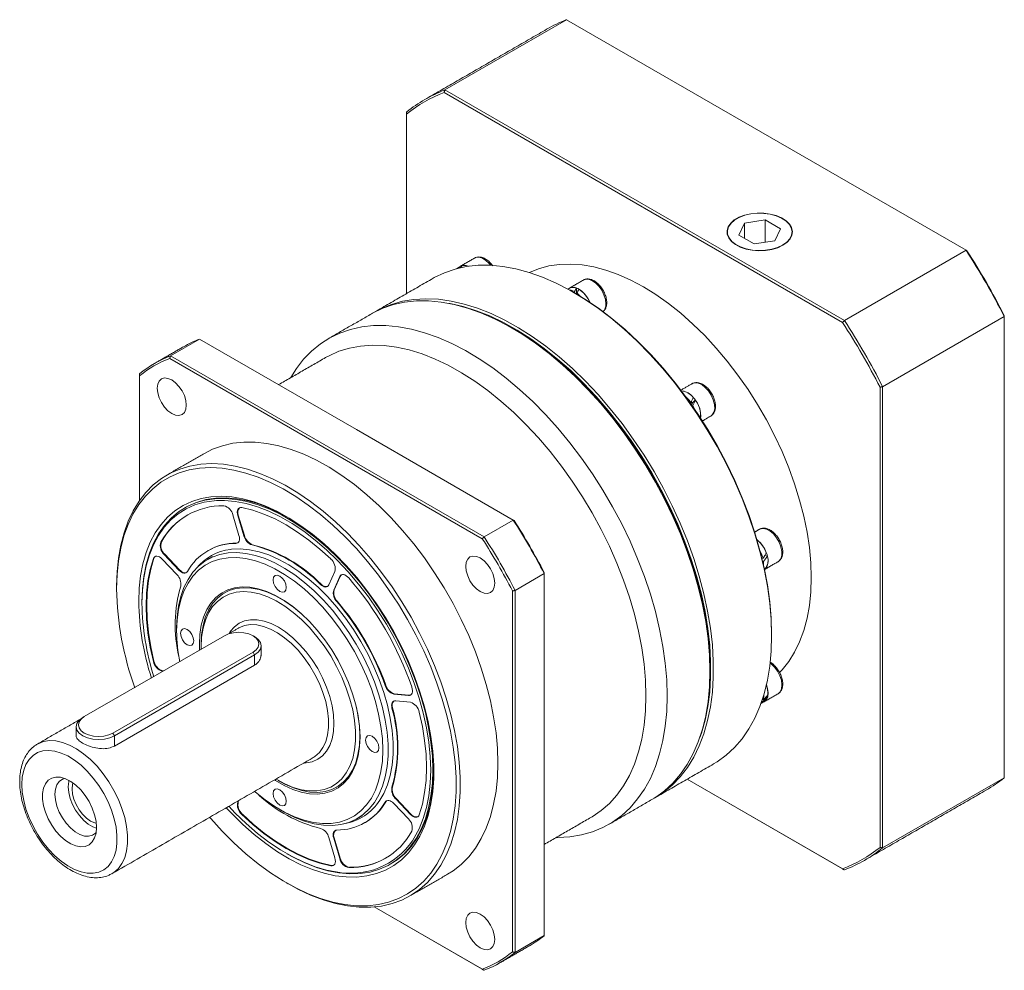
# Model space of a CAD drawing. Header units: millimetres. Extents: x -107 to 1191, y -129 to 788.
# Tile 3 of 6: x 219 to 482, y 76 to 331. Entities that reach past the tile are written whole.
import ezdxf

# ---------------------------------------------------------------- set-up
doc = ezdxf.new("R2010")
doc.units = ezdxf.units.MM
doc.header["$LTSCALE"] = 20
doc.layers.get('0').update_dxf_attribs({"lineweight": 18})

msp = doc.modelspace()

# ---------------------------------------------------------------- linework, layer by layer
at = {"color": 7, "linetype": 'Continuous', "lineweight": 15}
for p, q in [((332.65, 311.74), (365.18, 330.52)), ((472.01, 268.85), (365.18, 330.52)), ((439, 249.53), (332.42, 311.05)), ((332.65, 311.74), (439.48, 250.07)), ((322.42, 305.84), (322.42, 305.28)), ((322.42, 305.28), (322.42, 257.28)), ((418.32, 276.98), (412.74, 276.12)), ((422.4, 274.62), (418.32, 276.98)), ((418.32, 271), (418.32, 276.98)), ((412.74, 276.12), (411.25, 272.9)), ((412.74, 272.04), (412.74, 276.12)), ((420.91, 271.41), (422.4, 274.62)), ((411.25, 272.9), (415.33, 270.54)), ((415.33, 270.54), (420.91, 271.41)), ((472.01, 268.85), (439.48, 250.07)), ((335.76, 263.91), (336.18, 264.09)), ((336.18, 264.09), (336.2, 264.04)), ((336.82, 264.52), (336.9, 264.34)), ((367.8, 258.75), (367.8, 257.41)), ((367.33, 257.79), (367.33, 257.43)), ((367.98, 257.07), (367.9, 257.09)), ((367.98, 257.34), (368.81, 256.55)), ((367.98, 257.34), (367.98, 257.05)), ((449.7, 232.36), (482.23, 251.14)), ((482.23, 251.4), (482.23, 251.14)), ((482.23, 127.77), (482.23, 251.14)), ((267.07, 245.1), (259.29, 240.61)), ((308.99, 220.9), (267.07, 245.1)), ((342.65, 191.67), (259.06, 239.92)), ((259.29, 240.61), (343.14, 192.2)), ((251.01, 235.83), (251.01, 235.27)), ((251.01, 235.27), (251.01, 201.94)), ((449, 109.15), (449, 232.21)), ((449.7, 232.36), (449.7, 109)), ((398.47, 228.12), (398.29, 227.94)), ((398.85, 227.89), (398.54, 228.29)), ((398.97, 227.34), (398.82, 227.19)), ((399.6, 228.78), (398.94, 228.1)), ((398.97, 227.34), (399.48, 226.22)), ((403.76, 224.51), (404.12, 224.79)), ((350.91, 196.69), (308.99, 220.9)), ((277.59, 192.57), (275.97, 198.04)), ((277.41, 198), (277.27, 197.92)), ((277.27, 197.92), (278.9, 192.44)), ((277.41, 198), (279.04, 192.52)), ((343.14, 192.2), (350.91, 196.69)), ((279.04, 192.52), (278.9, 192.44)), ((256.85, 190.85), (256.7, 190.76)), ((276.9, 190.53), (276.76, 190.45)), ((281.22, 190.1), (281.08, 190.02)), ((257.75, 187.53), (257.61, 187.44)), ((257.61, 187.44), (261.54, 183.3)), ((257.75, 187.53), (261.68, 183.38)), ((418.85, 187.07), (418.2, 187.2)), ((254.86, 186.45), (254.72, 186.37)), ((261, 182.1), (257.07, 186.25)), ((417.72, 186.42), (417.43, 186.47)), ((417.87, 185.59), (417.62, 185.64)), ((417.87, 185.59), (417.87, 184.58)), ((261.68, 183.38), (261.54, 183.3)), ((301.6, 179.33), (303.23, 182.93)), ((359.19, 182.35), (351.42, 177.86)), ((359.19, 182.61), (359.19, 182.35)), ((359.19, 133.94), (359.19, 182.35)), ((299.56, 179.51), (299.42, 179.43)), ((304.54, 181.55), (302.91, 177.95)), ((304.68, 181.63), (303.05, 178.03)), ((304.68, 181.63), (304.54, 181.55)), ((244.85, 178.97), (244.85, 178.31)), ((303.05, 178.03), (302.91, 177.95)), ((350.71, 81.19), (350.71, 177.71)), ((351.42, 177.86), (351.42, 81.04)), ((303.88, 174.95), (303.74, 174.87)), ((260.91, 167.82), (260.91, 167)), ((420.01, 166.19), (420.01, 165.78)), ((273.7, 165.74), (236.23, 144.11)), ((267.48, 163.45), (267.48, 162.8)), ((243.86, 139.7), (281.34, 161.33)), ((281.77, 160.6), (244.29, 138.96)), ((267.48, 162.8), (267.49, 162.06)), ((281.77, 160.6), (281.34, 161.33)), ((281.77, 160.6), (281.77, 157.89)), ((283.52, 163.05), (283.52, 160.33)), ((254.86, 158.95), (254.72, 158.87)), ((281.77, 157.89), (244.29, 136.25)), ((257.21, 156.35), (257.07, 156.27)), ((257.07, 156.27), (257.27, 156.25)), ((257.21, 156.35), (257.41, 156.33)), ((403.53, 156.92), (403.53, 156.27)), ((316.85, 152.49), (316.71, 152.41)), ((319.1, 150.23), (318.96, 150.15)), ((318.96, 150.15), (322.89, 149.76)), ((319.1, 150.23), (323.03, 149.84)), ((323.43, 147.94), (319.5, 148.33)), ((323.03, 149.84), (322.89, 149.76)), ((417.46, 148.05), (417.19, 147.73)), ((417.46, 148.05), (417.35, 148.16)), ((417.72, 148.6), (417.55, 148.77)), ((418.85, 149.25), (418.61, 149.48)), ((318.64, 146.47), (318.5, 146.39)), ((236.23, 144.11), (235.8, 143.86)), ((234.05, 141.41), (234.05, 139.08)), ((243.86, 139.7), (244.29, 138.96)), ((244.29, 138.96), (244.29, 136.25)), ((297.42, 133.15), (297.57, 133.24)), ((359.19, 85.53), (359.19, 133.94)), ((397.42, 127.37), (439, 103.37)), ((439.48, 103.09), (397.42, 127.37)), ((482.23, 127.77), (449.7, 109)), ((318.64, 125.29), (318.5, 125.21)), ((277.42, 121.6), (277.27, 121.28)), ((277.41, 121.36), (277.27, 121.28)), ((277.56, 121.69), (277.41, 121.36)), ((316.85, 121.34), (316.71, 121.26)), ((319.64, 122.19), (319.5, 122.11)), ((319.5, 122.11), (323.43, 117.96)), ((319.64, 122.19), (323.57, 118.04)), ((322.89, 116.77), (318.96, 120.91)), ((278.49, 118.03), (278.34, 117.95)), ((323.57, 118.04), (323.43, 117.96)), ((303.23, 106.3), (301.6, 111.77)), ((303.05, 111.73), (302.91, 111.64)), ((302.91, 111.64), (304.54, 106.17)), ((303.05, 111.73), (304.68, 106.25)), ((304.68, 106.25), (304.54, 106.17)), ((302.3, 104.28), (302.16, 104.2)), ((307.1, 103.8), (306.96, 103.72)), ((243.68, 102.13), (243.57, 102.06)), ((313.78, 93.2), (342.65, 76.53)), ((343.14, 76.26), (313.78, 93.2)), ((351.42, 81.04), (359.19, 85.53))]:
    msp.add_line(p, q, dxfattribs=at)
for points in [[(423.01, 270.19), (424.13, 270.98), (424.95, 271.89), (425.44, 272.87), (425.57, 273.89), (425.35, 274.9), (424.77, 275.87), (423.88, 276.75), (422.69, 277.51), (421.26, 278.11), (419.65, 278.54), (417.93, 278.77), (416.16, 278.8), (414.42, 278.62), (412.77, 278.24), (411.29, 277.68), (410.04, 276.95), (409.07, 276.1), (408.41, 275.15), (408.1, 274.15), (408.14, 273.12), (408.54, 272.13), (409.28, 271.2), (410.33, 270.38), (411.64, 269.69), (413.17, 269.17), (414.85, 268.84), (416.6, 268.71), (418.37, 268.79), (420.07, 269.07), (421.64, 269.54), (423.01, 270.19)], [(422.94, 270.23), (424.04, 271.01), (424.85, 271.91), (425.33, 272.88), (425.47, 273.89), (425.25, 274.89), (424.68, 275.85), (423.79, 276.72), (422.62, 277.47), (421.21, 278.06), (419.62, 278.49), (417.92, 278.71), (416.17, 278.74), (414.44, 278.56), (412.82, 278.19), (411.36, 277.63), (410.12, 276.92), (409.16, 276.07), (408.51, 275.14), (408.2, 274.14), (408.25, 273.13), (408.64, 272.15), (409.37, 271.23), (410.41, 270.42), (411.71, 269.74), (413.21, 269.23), (414.87, 268.9), (416.6, 268.77), (418.35, 268.85), (420.03, 269.13), (421.58, 269.59), (422.94, 270.23)], [(344.94, 264.82), (344.44, 265.41), (343.51, 266.23), (342.55, 266.78), (341.62, 266.99), (340.81, 266.87), (340.58, 266.76)], [(420.01, 165.78), (419.88, 170.08), (419.5, 174.5), (418.87, 179.03), (418, 183.64), (416.88, 188.31), (415.52, 193.02), (413.93, 197.75), (412.12, 202.47), (410.09, 207.16), (407.86, 211.8), (405.43, 216.36), (402.82, 220.83), (400.04, 225.19), (397.1, 229.4), (394.02, 233.46), (390.8, 237.35), (387.48, 241.03), (384.06, 244.51), (380.55, 247.76), (376.98, 250.76), (373.36, 253.5), (369.72, 255.97), (366.06, 258.16), (362.4, 260.05), (358.77, 261.64), (355.17, 262.91), (351.63, 263.87), (348.17, 264.51), (344.79, 264.83), (341.52, 264.82), (338.37, 264.48), (335.36, 263.82), (332.5, 262.83), (329.8, 261.53), (329.48, 261.35)], [(337.31, 264.74), (338.16, 264.77), (338.89, 264.56)], [(430.61, 181.29), (430.49, 185.24), (430.11, 189.31), (429.49, 193.48), (428.62, 197.73), (427.51, 202.03), (426.17, 206.36), (424.6, 210.69), (422.81, 215), (420.82, 219.28), (418.63, 223.48), (416.25, 227.59), (413.71, 231.59), (411, 235.45), (408.16, 239.16), (405.19, 242.68), (402.11, 246.01), (398.95, 249.12), (395.7, 252), (392.4, 254.62), (389.07, 256.98), (385.71, 259.06), (382.36, 260.86), (379.02, 262.35), (375.72, 263.53), (372.48, 264.4), (369.31, 264.95), (366.23, 265.17), (363.26, 265.08), (360.42, 264.66), (357.72, 263.91), (355.25, 262.89)], [(375.71, 254.51), (375.57, 255.69), (375.19, 256.93), (374.58, 258.14), (373.8, 259.24), (372.89, 260.14), (371.93, 260.77), (370.99, 261.08), (370.13, 261.07), (369.67, 260.88)], [(371.45, 254.87), (370.87, 256), (370.08, 257.1), (369.18, 257.99), (368.22, 258.62), (367.27, 258.94), (366.42, 258.92), (365.71, 258.57), (365.56, 258.43)], [(365.86, 258.26), (366.37, 258.19), (367.33, 257.79)], [(313.46, 252.1), (315.57, 253.24), (318.35, 254.38), (321.29, 255.21), (324.37, 255.71), (327.58, 255.88), (330.91, 255.73), (334.33, 255.25), (337.84, 254.45), (341.41, 253.33), (345.02, 251.9), (348.67, 250.16), (352.33, 248.12), (355.99, 245.79), (359.62, 243.18), (363.22, 240.31), (366.76, 237.18), (370.22, 233.82), (373.6, 230.24), (376.87, 226.45), (380.02, 222.47), (383.03, 218.33), (385.89, 214.05), (388.59, 209.63), (391.11, 205.11), (393.44, 200.5), (395.57, 195.84), (397.5, 191.13), (399.2, 186.4), (400.67, 181.68), (401.91, 176.99), (402.91, 172.34), (403.66, 167.77), (404.16, 163.29), (404.42, 158.93), (404.42, 154.7), (404.16, 150.63), (403.66, 146.74), (402.91, 143.03), (401.91, 139.54), (400.67, 136.28), (399.2, 133.26), (397.5, 130.5), (395.57, 128.01), (393.44, 125.8), (391.11, 123.89), (388.59, 122.28), (388.45, 122.2)], [(367.33, 257.43), (370.05, 255.78), (373.68, 253.32), (377.27, 250.6), (380.81, 247.62), (384.29, 244.39), (387.7, 240.94), (391, 237.28), (394.19, 233.42), (397.25, 229.39), (400.17, 225.2), (402.93, 220.87), (405.53, 216.43), (407.94, 211.9), (410.16, 207.29), (412.17, 202.63), (413.97, 197.94), (415.55, 193.25), (416.9, 188.57), (418.01, 183.93), (418.88, 179.35), (419.5, 174.85), (419.88, 170.46), (420.01, 166.19)], [(403.53, 156.27), (403.4, 160.57), (403.02, 164.99), (402.4, 169.52), (401.52, 174.13), (400.4, 178.8), (399.04, 183.51), (397.46, 188.24), (395.64, 192.96), (393.62, 197.65), (391.38, 202.28), (388.95, 206.85), (386.34, 211.32), (383.56, 215.68), (380.62, 219.89), (377.54, 223.95), (374.33, 227.84), (371, 231.52), (367.58, 235), (364.08, 238.24), (360.51, 241.25), (356.89, 243.99), (353.24, 246.46), (349.58, 248.64), (345.93, 250.54), (342.29, 252.12), (338.7, 253.4), (335.16, 254.36), (331.69, 255), (328.31, 255.32), (325.04, 255.3), (321.89, 254.97), (318.88, 254.3), (316.02, 253.32), (313.32, 252.02), (313, 251.84)], [(400.82, 138.52), (401.22, 139.66), (402.21, 143.13), (402.96, 146.8), (403.46, 150.67), (403.71, 154.72), (403.71, 158.92), (403.46, 163.25), (402.96, 167.7), (402.21, 172.24), (401.22, 176.85), (399.99, 181.52), (398.52, 186.21), (396.83, 190.9), (394.93, 195.58), (392.81, 200.21), (390.49, 204.79), (387.99, 209.28), (385.31, 213.66), (382.47, 217.92), (379.47, 222.04), (376.35, 225.98), (373.1, 229.75), (369.74, 233.31), (366.3, 236.65), (362.78, 239.75), (359.21, 242.6), (355.6, 245.2), (351.97, 247.51), (348.34, 249.54), (344.71, 251.27), (341.12, 252.69), (337.57, 253.8), (334.09, 254.6), (333.78, 254.65)], [(392.07, 149.66), (391.95, 153.95), (391.57, 158.38), (390.94, 162.91), (390.06, 167.52), (388.95, 172.19), (387.59, 176.9), (386, 181.62), (384.19, 186.34), (382.16, 191.03), (379.93, 195.67), (377.5, 200.24), (374.89, 204.71), (372.11, 209.06), (369.17, 213.28), (366.08, 217.34), (362.87, 221.22), (359.55, 224.91), (356.12, 228.39), (352.62, 231.63), (349.05, 234.63), (345.43, 237.38), (341.79, 239.85), (338.13, 242.03), (334.47, 243.92), (330.84, 245.51), (327.24, 246.79), (323.7, 247.75), (320.24, 248.39), (316.86, 248.7), (313.59, 248.69), (310.44, 248.35), (307.43, 247.69), (304.56, 246.71), (301.87, 245.41), (299.35, 243.8), (297.01, 241.88), (294.88, 239.68), (292.96, 237.19), (291.46, 234.78)], [(351.07, 247.79), (353.78, 246.15), (357.39, 243.71), (360.96, 240.99), (364.5, 238.02), (367.96, 234.81), (371.35, 231.37), (374.64, 227.73), (377.82, 223.88), (380.87, 219.87), (383.78, 215.7), (386.53, 211.39), (389.11, 206.96), (391.51, 202.45), (393.72, 197.86), (395.73, 193.22), (397.52, 188.55), (399.09, 183.87), (400.43, 179.21), (401.54, 174.59), (402.41, 170.03), (403.03, 165.55), (403.4, 161.17), (403.53, 156.92)], [(386.42, 149.66), (386.29, 153.82), (385.92, 158.1), (385.3, 162.49), (384.43, 166.96), (383.32, 171.48), (381.98, 176.05), (380.41, 180.62), (378.62, 185.19), (376.62, 189.72), (374.42, 194.2), (372.02, 198.6), (369.45, 202.9), (366.72, 207.07), (363.83, 211.11), (360.8, 214.99), (357.65, 218.68), (354.4, 222.18), (351.05, 225.46), (347.63, 228.5), (344.15, 231.3), (340.64, 233.83), (337.1, 236.09), (333.56, 238.07), (330.03, 239.74), (326.53, 241.12), (323.08, 242.18), (319.69, 242.92), (316.39, 243.35), (313.18, 243.45), (310.09, 243.23), (307.14, 242.69), (304.32, 241.82), (301.67, 240.65), (300.72, 240.13)], [(259.61, 234.17), (258.6, 234.59), (257.66, 234.69), (256.86, 234.44), (256.24, 233.87), (255.85, 233.01), (255.72, 231.92), (255.85, 230.68), (256.24, 229.37), (256.86, 228.09), (257.66, 226.91), (258.6, 225.92), (259.61, 225.18), (260.61, 224.76), (261.55, 224.66), (262.36, 224.91), (262.98, 225.49), (263.36, 226.34), (263.5, 227.43), (263.36, 228.67), (262.98, 229.98), (262.36, 231.26), (261.55, 232.44), (260.61, 233.43), (259.61, 234.17)], [(404.12, 224.79), (404.58, 225.51), (404.79, 226.47), (404.73, 227.61), (404.42, 228.85), (403.88, 230.08), (403.14, 231.22), (402.26, 232.18), (401.31, 232.9), (400.36, 233.31), (399.47, 233.4), (398.76, 233.17)], [(401.02, 223.91), (401.07, 224.33), (401.02, 225.47), (400.71, 226.7), (400.17, 227.93), (399.43, 229.07), (398.55, 230.04), (397.6, 230.75), (396.64, 231.17), (395.86, 231.26)], [(397.08, 229.63), (397.62, 229.14), (398.47, 228.12)], [(346.82, 131.69), (346.69, 135.69), (346.32, 139.8), (345.69, 144.02), (344.83, 148.31), (343.72, 152.66), (342.37, 157.04), (340.8, 161.42), (339.01, 165.79), (337.02, 170.12), (334.82, 174.38), (332.44, 178.55), (329.89, 182.61), (327.18, 186.54), (324.33, 190.31), (321.34, 193.91), (318.25, 197.32), (315.06, 200.51), (311.79, 203.47), (308.47, 206.18), (305.1, 208.63), (301.71, 210.8), (298.31, 212.69), (294.93, 214.28), (291.58, 215.57), (288.28, 216.54), (285.05, 217.19), (281.91, 217.52), (278.86, 217.53), (275.94, 217.21), (273.16, 216.57), (270.53, 215.62), (268.36, 214.52)], [(244.85, 178.97), (244.98, 182.81), (245.36, 186.49), (245.98, 189.99), (246.85, 193.28), (247.96, 196.35), (249.3, 199.17), (250.87, 201.75), (252.66, 204.05), (254.66, 206.07), (256.85, 207.8), (259.23, 209.22), (261.78, 210.34), (264.49, 211.14), (267.35, 211.61), (270.33, 211.77), (273.42, 211.6), (276.61, 211.11), (279.88, 210.3), (283.21, 209.17), (286.58, 207.73), (289.97, 205.99), (293.36, 203.96), (296.75, 201.64), (300.1, 199.06), (303.39, 196.22), (306.63, 193.14), (309.77, 189.84), (312.81, 186.34), (315.73, 182.65), (318.52, 178.8), (321.15, 174.8), (323.62, 170.68), (325.9, 166.46), (328, 162.16), (329.89, 157.81), (331.57, 153.43), (333.03, 149.05), (334.26, 144.68), (335.25, 140.36), (336, 136.1), (336.5, 131.93), (336.75, 127.88), (336.75, 123.96), (336.5, 120.19), (336, 116.6), (335.25, 113.2), (334.26, 110.02), (333.03, 107.07), (331.57, 104.37), (329.89, 101.93), (328, 99.77), (325.9, 97.89), (323.62, 96.32), (321.15, 95.04), (318.52, 94.09), (315.73, 93.45), (312.81, 93.13), (309.77, 93.14), (306.63, 93.47), (303.39, 94.12), (300.1, 95.09), (296.75, 96.38), (293.36, 97.97), (290.81, 99.36)], [(269.75, 117.17), (270.02, 116.86), (273.07, 113.5), (276.22, 110.35), (279.45, 107.42), (282.74, 104.75), (286.06, 102.32), (289.41, 100.18), (292.77, 98.31), (296.11, 96.74), (299.42, 95.47), (302.67, 94.51), (305.87, 93.87), (308.97, 93.54), (311.97, 93.53), (314.86, 93.85), (317.61, 94.48), (320.21, 95.42), (322.65, 96.68), (324.91, 98.24), (326.98, 100.09), (328.85, 102.23), (330.51, 104.64), (331.95, 107.3), (333.16, 110.22), (334.14, 113.36), (334.87, 116.71), (335.37, 120.26), (335.62, 123.98), (335.62, 127.85), (335.37, 131.86), (334.87, 135.98), (334.14, 140.18), (333.16, 144.45), (331.95, 148.76), (330.51, 153.1), (328.85, 157.42), (326.98, 161.72), (324.91, 165.96), (322.65, 170.13), (320.21, 174.2), (317.61, 178.15), (314.86, 181.95), (311.97, 185.6), (308.97, 189.06), (305.87, 192.31), (302.67, 195.35), (299.42, 198.16), (296.11, 200.71), (292.77, 202.99), (289.41, 205), (286.06, 206.72), (282.74, 208.14), (279.45, 209.26), (276.22, 210.06), (273.07, 210.55), (270.02, 210.71), (267.07, 210.56), (264.25, 210.09), (261.57, 209.3), (259.05, 208.2), (256.7, 206.79), (254.54, 205.08), (252.56, 203.09), (250.8, 200.81), (249.25, 198.27), (247.92, 195.48), (246.82, 192.45), (245.97, 189.2), (245.35, 185.75), (244.98, 182.11), (244.85, 178.31)], [(250.79, 174.88), (250.92, 178.43), (251.29, 181.81), (251.91, 185.01), (252.77, 187.99), (253.87, 190.75), (255.2, 193.27), (256.75, 195.52), (258.52, 197.5), (260.48, 199.19), (262.63, 200.59), (264.96, 201.68), (267.44, 202.45), (270.07, 202.91), (272.83, 203.04), (275.7, 202.86), (278.66, 202.35), (281.69, 201.52), (284.78, 200.39), (287.9, 198.95), (291.04, 197.21), (294.17, 195.18), (297.27, 192.89), (300.34, 190.33), (303.34, 187.54), (306.25, 184.52), (309.07, 181.29), (311.76, 177.88), (314.32, 174.31), (316.73, 170.6), (318.97, 166.77), (321.03, 162.85), (322.89, 158.86), (324.55, 154.82), (325.99, 150.77), (327.21, 146.73), (328.19, 142.72), (328.93, 138.78), (329.43, 134.91), (329.68, 131.16), (329.68, 127.53), (329.43, 124.07), (328.93, 120.78), (328.19, 117.68), (327.21, 114.81), (325.99, 112.17), (324.55, 109.78), (322.89, 107.67), (321.03, 105.83), (318.97, 104.28), (316.73, 103.04), (314.32, 102.11), (311.76, 101.49), (309.07, 101.19), (306.25, 101.22), (303.34, 101.57), (300.34, 102.23), (297.27, 103.22), (294.17, 104.51), (291.04, 106.1), (287.9, 107.98), (284.78, 110.14), (281.69, 112.57), (278.66, 115.25), (275.7, 118.16), (274.2, 119.75)], [(271.56, 201.91), (270.95, 201.86), (268.32, 201.46), (265.83, 200.74), (263.51, 199.7), (261.35, 198.35), (259.39, 196.71), (257.62, 194.77), (256.07, 192.56), (254.73, 190.08), (253.63, 187.36), (252.77, 184.41), (252.14, 181.26), (251.77, 177.91), (251.64, 174.39)], [(263.04, 199.9), (263.59, 200.21), (265.94, 201.25), (268.44, 201.98), (271.09, 202.39), (273.86, 202.47), (276.74, 202.22), (279.71, 201.65), (282.75, 200.76), (285.85, 199.56), (288.97, 198.05), (292.1, 196.24), (295.22, 194.14), (298.31, 191.78), (301.35, 189.16), (304.32, 186.3), (307.21, 183.22), (309.98, 179.94), (312.63, 176.47), (315.13, 172.86), (317.47, 169.1), (319.64, 165.24), (321.63, 161.3), (323.4, 157.3), (324.97, 153.26), (326.31, 149.22), (327.42, 145.19), (328.29, 141.22), (328.92, 137.31), (329.3, 133.5), (329.42, 129.82), (329.3, 126.28), (328.92, 122.9), (328.29, 119.72), (327.42, 116.75), (326.31, 114.01), (324.97, 111.52), (323.4, 109.29), (321.63, 107.34), (319.64, 105.68), (318.03, 104.64)], [(290.54, 197.5), (289.25, 198.21), (286.13, 199.72), (283.04, 200.92), (280, 201.81), (277.03, 202.38), (274.14, 202.63), (271.37, 202.55), (268.72, 202.15), (266.22, 201.42), (263.88, 200.37), (263.32, 200.06)], [(323.95, 110.89), (324.44, 111.65), (325.77, 114.13), (326.87, 116.85), (327.74, 119.8), (328.36, 122.95), (328.73, 126.3), (328.86, 129.82), (328.73, 133.48), (328.36, 137.26), (327.74, 141.13), (326.87, 145.08), (325.77, 149.08), (324.44, 153.09), (322.88, 157.1), (321.12, 161.07), (319.15, 164.99), (317, 168.82), (314.67, 172.54), (312.18, 176.14), (309.56, 179.57), (306.8, 182.83), (303.94, 185.89), (300.99, 188.73), (297.97, 191.33), (294.9, 193.68), (291.81, 195.75), (288.7, 197.55), (285.6, 199.05), (282.53, 200.25), (279.51, 201.13), (276.56, 201.69), (273.7, 201.94), (271.56, 201.91)], [(251.64, 174.72), (251.77, 178.26), (252.15, 181.63), (252.77, 184.81), (253.64, 187.79), (254.76, 190.53), (256.1, 193.02), (257.66, 195.25), (259.44, 197.2), (261.42, 198.85), (263.04, 199.9)], [(278.34, 200.01), (278.01, 200.03), (277.72, 199.95), (277.48, 199.78), (277.3, 199.53), (277.18, 199.2), (277.14, 198.81), (277.17, 198.38), (277.27, 197.92)], [(302.16, 186.27), (299.25, 188.92), (296.28, 191.34), (293.28, 193.49), (290.25, 195.38), (287.23, 196.99), (284.22, 198.3), (281.25, 199.31), (278.34, 200.01)], [(276.76, 190.45), (277.04, 190.49), (277.28, 190.61), (277.48, 190.8), (277.62, 191.06), (277.7, 191.38), (277.73, 191.75), (277.69, 192.15), (277.59, 192.57)], [(421.74, 185.55), (421.92, 185.67), (422.45, 186.31), (422.73, 187.2), (422.76, 188.3), (422.52, 189.51), (422.05, 190.75), (421.36, 191.93), (420.52, 192.96), (419.58, 193.75), (418.62, 194.26), (417.7, 194.45), (416.9, 194.29), (416.74, 194.21)], [(276.9, 190.53), (277.18, 190.57), (277.28, 190.61)], [(418.11, 183.46), (418.21, 183.53), (418.74, 184.16), (419.02, 185.06), (419.05, 186.16), (418.81, 187.37), (418.33, 188.61), (417.65, 189.79), (416.81, 190.81), (416.09, 191.45)], [(257.07, 186.25), (256.72, 186.57), (256.36, 186.81), (256, 186.97), (255.66, 187.03), (255.35, 187), (255.08, 186.88), (254.87, 186.66), (254.72, 186.37)], [(255.22, 186.96), (255.01, 186.75), (254.86, 186.45)], [(260.91, 167.82), (261.03, 170.81), (261.4, 173.62), (262.02, 176.25), (262.87, 178.65), (263.96, 180.82), (265.27, 182.73), (266.78, 184.36), (268.5, 185.71), (270.4, 186.75), (272.46, 187.49), (274.67, 187.9), (277, 188), (279.45, 187.78), (281.98, 187.24), (284.57, 186.38), (287.2, 185.22), (289.85, 183.76), (292.5, 182.02), (295.11, 180.01), (297.68, 177.75), (300.17, 175.26), (302.56, 172.56), (304.84, 169.67), (306.97, 166.63), (308.95, 163.45), (310.76, 160.16), (312.38, 156.8), (313.8, 153.4), (314.99, 149.98), (315.96, 146.57), (316.7, 143.2), (317.2, 139.91), (317.44, 136.71), (317.44, 133.65), (317.2, 130.75), (316.7, 128.02), (315.96, 125.51), (314.99, 123.22), (313.8, 121.18), (312.38, 119.41), (310.76, 117.92), (308.95, 116.72), (306.97, 115.83), (304.84, 115.25), (302.56, 114.99), (300.17, 115.05), (297.68, 115.44), (295.11, 116.14), (292.5, 117.15), (289.85, 118.46), (289.19, 118.83)], [(275.3, 188.85), (275.58, 188.88), (277.94, 188.98), (280.41, 188.76), (282.97, 188.21), (285.58, 187.34), (288.24, 186.17), (290.92, 184.7), (293.59, 182.94), (296.23, 180.91), (298.82, 178.62), (301.34, 176.11), (303.75, 173.38), (306.05, 170.47), (308.21, 167.39), (310.21, 164.18), (312.04, 160.86), (313.67, 157.47), (315.1, 154.03), (316.31, 150.57), (317.29, 147.13), (318.04, 143.73), (318.54, 140.4), (318.79, 137.18), (318.79, 134.09), (318.54, 131.15), (318.04, 128.4), (317.29, 125.86), (316.31, 123.55), (315.27, 121.73)], [(346, 179.8), (345.86, 181.04), (345.48, 182.35), (344.86, 183.64), (344.05, 184.82), (343.11, 185.81), (342.11, 186.54), (341.1, 186.97), (340.16, 187.06), (339.36, 186.81), (338.74, 186.24), (338.35, 185.38), (338.22, 184.29), (338.35, 183.06), (338.74, 181.75), (339.36, 180.46), (340.16, 179.28), (341.1, 178.29), (342.11, 177.56), (343.11, 177.13), (344.05, 177.04), (344.86, 177.29), (345.48, 177.86), (345.86, 178.72), (346, 179.8)], [(416.95, 188.38), (417.3, 187.66), (417.72, 186.42)], [(254.72, 186.37), (253.87, 183.5), (253.26, 180.42), (252.9, 177.16), (252.77, 173.74), (252.9, 170.17), (253.26, 166.49), (253.87, 162.71), (254.72, 158.87)], [(254.86, 186.45), (254.01, 183.58), (253.4, 180.51), (253.04, 177.25), (252.92, 173.82), (253.04, 170.26), (253.4, 166.57), (254.01, 162.8), (254.86, 158.95)], [(281.74, 124.1), (281.98, 123.89), (284.56, 121.83), (287.17, 120.03), (289.8, 118.52), (292.41, 117.3), (294.98, 116.38), (297.5, 115.78), (299.94, 115.5), (302.27, 115.55), (304.48, 115.91), (306.54, 116.59), (308.44, 117.59), (310.16, 118.89), (311.68, 120.48), (312.99, 122.34), (314.09, 124.47), (314.94, 126.84), (315.56, 129.43), (315.94, 132.21), (316.06, 135.16), (315.94, 138.26), (315.56, 141.48), (314.94, 144.78), (314.09, 148.14), (312.99, 151.53), (311.68, 154.91), (310.16, 158.26), (308.44, 161.54), (306.54, 164.73), (304.48, 167.79), (302.27, 170.7), (299.94, 173.44), (297.5, 175.97), (294.98, 178.28), (292.41, 180.34), (289.8, 182.14), (287.17, 183.65), (284.56, 184.87), (281.98, 185.79), (279.46, 186.39), (277.03, 186.67), (274.69, 186.62), (272.49, 186.26), (270.42, 185.58), (268.52, 184.58), (266.81, 183.28), (265.28, 181.69), (263.97, 179.83), (262.88, 177.7), (262.02, 175.33), (261.4, 172.74), (261.03, 169.96), (260.91, 167)], [(261.54, 183.3), (261.86, 183), (262.18, 182.77), (262.51, 182.61), (262.83, 182.52), (263.13, 182.52), (263.39, 182.59), (263.62, 182.74), (263.79, 182.95)], [(261.68, 183.38), (262, 183.08), (262.32, 182.85), (262.65, 182.69), (262.97, 182.6), (263.27, 182.6), (263.53, 182.67), (263.54, 182.67)], [(290.25, 178.64), (290.12, 179.5), (289.73, 180.39), (289.16, 181.16), (288.48, 181.7), (287.81, 181.94), (287.23, 181.83), (286.85, 181.39), (286.72, 180.68), (286.85, 179.83), (287.23, 178.94), (287.81, 178.17), (288.48, 177.62), (289.16, 177.39), (289.73, 177.5), (290.12, 177.94), (290.25, 178.64)], [(306.96, 181.2), (306.62, 181.54), (306.26, 181.81), (305.9, 182), (305.55, 182.1), (305.23, 182.1), (304.94, 182), (304.71, 181.82), (304.54, 181.55)], [(304.99, 182.03), (304.85, 181.9), (304.68, 181.63)], [(299.42, 179.43), (299.74, 179.16), (300.07, 178.96), (300.4, 178.83), (300.71, 178.77), (300.99, 178.8), (301.24, 178.9), (301.45, 179.08), (301.6, 179.33)], [(422.16, 155.9), (422.81, 156.59), (424.6, 158.84), (426.17, 161.36), (427.51, 164.14), (428.62, 167.16), (429.49, 170.4), (430.11, 173.85), (430.49, 177.49), (430.61, 181.29)], [(267.05, 161.81), (267.01, 163.48), (267.13, 166.09), (267.51, 168.53), (268.13, 170.75), (268.99, 172.75), (270.08, 174.5), (271.38, 175.97), (272.89, 177.14), (274.58, 178.02), (276.43, 178.57), (278.42, 178.81), (280.53, 178.71), (282.74, 178.3), (285.01, 177.57), (287.32, 176.52), (289.65, 175.18), (291.96, 173.55), (294.23, 171.67), (296.43, 169.54), (298.54, 167.19), (300.54, 164.66), (302.39, 161.96), (304.08, 159.14), (305.58, 156.22), (306.89, 153.25), (307.98, 150.25), (308.84, 147.25), (309.46, 144.31), (309.84, 141.44), (309.96, 138.69), (309.84, 136.08), (309.46, 133.64), (308.84, 131.42), (307.98, 129.42), (306.89, 127.67), (305.58, 126.2), (304.08, 125.03), (302.39, 124.15), (300.54, 123.6), (298.54, 123.36), (296.43, 123.45), (294.23, 123.87), (291.96, 124.6), (289.65, 125.65), (287.32, 126.99), (287.05, 127.16)], [(267.48, 163.45), (267.61, 166.03), (267.98, 168.43), (268.59, 170.63), (269.44, 172.61), (270.52, 174.33), (271.81, 175.78), (273.29, 176.94), (274.96, 177.81), (276.79, 178.35), (278.76, 178.59), (280.84, 178.5), (283.02, 178.09), (285.26, 177.36), (287.55, 176.33), (289.84, 175), (292.13, 173.4), (294.37, 171.53), (294.88, 171.07)], [(287.49, 127.42), (287.56, 127.38), (289.83, 126.13), (292.09, 125.19), (294.29, 124.57), (296.42, 124.26), (298.45, 124.27), (300.36, 124.61), (302.11, 125.27), (303.7, 126.23), (305.1, 127.5), (306.29, 129.05), (307.26, 130.86), (308, 132.92), (308.5, 135.2), (308.75, 137.67), (308.75, 140.29), (308.5, 143.05), (308, 145.9), (307.26, 148.81), (306.29, 151.75), (305.1, 154.67), (303.7, 157.55), (302.11, 160.35), (300.36, 163.03), (298.45, 165.57), (296.42, 167.93), (294.29, 170.08), (292.09, 172), (289.83, 173.66), (287.56, 175.04), (285.29, 176.13), (283.06, 176.92), (280.89, 177.39), (278.81, 177.54), (276.84, 177.36), (275, 176.86), (273.33, 176.05), (271.84, 174.93), (270.54, 173.52), (269.46, 171.84), (268.6, 169.9), (267.98, 167.73), (267.61, 165.35), (267.48, 162.8)], [(274.93, 166.35), (275.27, 166.88), (276.35, 168.12), (277.63, 169.07), (279.09, 169.7), (280.71, 170.02), (282.45, 170), (284.29, 169.66), (286.19, 169), (288.13, 168.03), (290.07, 166.76), (291.97, 165.22), (293.81, 163.44), (295.55, 161.44), (297.17, 159.27), (298.63, 156.94), (299.91, 154.52), (300.99, 152.03), (301.85, 149.52), (302.47, 147.04), (302.85, 144.62), (302.98, 142.31), (302.85, 140.14), (302.47, 138.16), (301.85, 136.4), (300.99, 134.88), (299.91, 133.64), (298.63, 132.69), (297.17, 132.06), (295.55, 131.74), (294.93, 131.71)], [(297.57, 133.24), (297.91, 133.46), (299.08, 134.5), (300.04, 135.82), (300.78, 137.4), (301.28, 139.22), (301.53, 141.24), (301.53, 143.42), (301.28, 145.72), (300.78, 148.12), (300.04, 150.55), (299.08, 152.98), (297.91, 155.37), (296.55, 157.67), (295.03, 159.84), (293.38, 161.85), (291.61, 163.65), (289.77, 165.22), (287.9, 166.52), (286.01, 167.54), (284.14, 168.25), (282.34, 168.65), (280.63, 168.72), (279.03, 168.46), (277.59, 167.89), (277.42, 167.79)], [(265.5, 164.35), (265.37, 165.21), (264.98, 166.09), (264.41, 166.87), (263.73, 167.41), (263.06, 167.65), (262.48, 167.54), (262.1, 167.1), (261.97, 166.39), (262.1, 165.53), (262.48, 164.65), (263.06, 163.88), (263.73, 163.33), (264.41, 163.1), (264.98, 163.21), (265.37, 163.65), (265.5, 164.35)], [(281.34, 161.33), (282.2, 161.98), (282.74, 162.73), (282.92, 163.54), (282.74, 164.34), (282.2, 165.1), (281.34, 165.74), (280.22, 166.24), (278.92, 166.55), (277.52, 166.66), (276.13, 166.55), (274.82, 166.24), (273.7, 165.74)], [(281.77, 165.5), (282.72, 164.78), (283.32, 163.94), (283.52, 163.05), (283.32, 162.15), (282.72, 161.32), (281.77, 160.6)], [(404.47, 131.44), (405.43, 132.03), (407.86, 133.79), (410.09, 135.85), (412.12, 138.2), (413.93, 140.83), (415.52, 143.72), (416.88, 146.86), (418, 150.24), (418.87, 153.84), (419.5, 157.64), (419.88, 161.63), (420.01, 165.78)], [(421.74, 150.23), (422.31, 150.76), (422.67, 151.58), (422.78, 152.63), (422.62, 153.82), (422.21, 155.06), (421.59, 156.26), (420.78, 157.34), (419.87, 158.22), (419.6, 158.42)], [(387.99, 121.93), (388.95, 122.51), (391.38, 124.28), (393.62, 126.34), (395.64, 128.69), (397.46, 131.32), (399.04, 134.21), (400.4, 137.35), (401.52, 140.73), (402.4, 144.33), (403.02, 148.13), (403.4, 152.12), (403.53, 156.27)], [(322.89, 149.76), (323.21, 149.77), (323.49, 149.88), (323.71, 150.08), (323.87, 150.36), (323.96, 150.72), (323.98, 151.12), (323.93, 151.57), (323.8, 152.03)], [(417.62, 147.91), (418.01, 148.07), (418.6, 148.62), (418.96, 149.44), (419.07, 150.49), (418.91, 151.67), (418.61, 152.64)], [(319.5, 148.33), (319.21, 148.32), (318.95, 148.23), (318.74, 148.07), (318.57, 147.83), (318.46, 147.54), (318.41, 147.19), (318.43, 146.8), (318.5, 146.39)], [(323.03, 149.84), (323.35, 149.85), (323.53, 149.91)], [(362.45, 111.81), (362.87, 111.8), (366.08, 111.98), (369.17, 112.48), (372.11, 113.3), (374.89, 114.45), (377.5, 115.9), (379.93, 117.66), (382.16, 119.73), (384.19, 122.08), (386, 124.7), (387.59, 127.59), (388.95, 130.74), (390.06, 134.12), (390.94, 137.72), (391.57, 141.52), (391.95, 145.5), (392.07, 149.66)], [(371.71, 117.15), (372.02, 117.33), (374.42, 118.97), (376.62, 120.91), (378.62, 123.13), (380.41, 125.63), (381.98, 128.39), (383.32, 131.4), (384.43, 134.65), (385.3, 138.12), (385.92, 141.79), (386.29, 145.64), (386.42, 149.66)], [(417.89, 149.88), (417.89, 149.6), (417.72, 148.6)], [(418.85, 149.25), (418.43, 148.49), (418, 148.14)], [(308.99, 146.63), (309.41, 144.51), (309.78, 141.68), (309.91, 138.96), (309.78, 136.38), (309.41, 133.98), (308.8, 131.78), (307.95, 129.81), (306.87, 128.08), (305.58, 126.63), (304.1, 125.47), (302.43, 124.61), (300.6, 124.06), (298.63, 123.83), (296.55, 123.92), (294.37, 124.33), (292.13, 125.05), (289.84, 126.08), (288.69, 126.71)], [(325.79, 117.84), (326.63, 120.71), (327.24, 123.79), (327.61, 127.05), (327.73, 130.47), (327.61, 134.04), (327.24, 137.72), (326.63, 141.5), (325.79, 145.34)], [(244.29, 138.96), (243.05, 138.41), (241.6, 138.07), (240.05, 137.95), (238.49, 138.07), (237.05, 138.41), (235.8, 138.96), (234.85, 139.68), (234.25, 140.52), (234.05, 141.41), (234.25, 142.31), (234.85, 143.15), (235.8, 143.86)], [(236.23, 144.11), (235.37, 143.46), (234.83, 142.71), (234.65, 141.9), (234.83, 141.1), (235.37, 140.34), (236.23, 139.7), (237.35, 139.2), (238.65, 138.89), (240.05, 138.79), (241.44, 138.89), (242.75, 139.2), (243.86, 139.7)], [(223.65, 136.75), (223.85, 136.86), (225.29, 137.44), (226.89, 137.69), (228.6, 137.62), (230.4, 137.23), (232.27, 136.51), (234.16, 135.5), (236.03, 134.19), (237.87, 132.63), (239.64, 130.83), (241.29, 128.82), (242.81, 126.65), (244.17, 124.35), (245.34, 121.96), (246.3, 119.53), (247.04, 117.09), (247.54, 114.7), (247.79, 112.39), (247.79, 110.21), (247.54, 108.2), (247.04, 106.38), (246.3, 104.8), (245.34, 103.48), (244.17, 102.44), (243.68, 102.13)], [(315, 135.78), (314.87, 136.64), (314.48, 137.52), (313.91, 138.29), (313.23, 138.84), (312.56, 139.07), (311.98, 138.96), (311.6, 138.52), (311.46, 137.82), (311.6, 136.96), (311.98, 136.08), (312.56, 135.3), (313.23, 134.76), (313.91, 134.52), (314.48, 134.63), (314.87, 135.07), (315, 135.78)], [(219.54, 125.98), (219.66, 123.86), (220.03, 121.64), (220.64, 119.37), (221.47, 117.08), (222.52, 114.81), (223.75, 112.63), (225.15, 110.56), (226.69, 108.64), (228.34, 106.92), (230.06, 105.43), (231.82, 104.2), (233.6, 103.25), (235.35, 102.59), (237.04, 102.25), (238.63, 102.23), (240.1, 102.53), (241.42, 103.14), (242.57, 104.05), (243.51, 105.24), (244.23, 106.7), (244.72, 108.39), (244.97, 110.28), (244.97, 112.33), (244.72, 114.5), (244.23, 116.75), (243.51, 119.05), (242.57, 121.33), (241.42, 123.56), (240.1, 125.69), (238.63, 127.69), (237.04, 129.51), (235.35, 131.12), (233.6, 132.48), (231.82, 133.58), (230.06, 134.38), (228.34, 134.88), (226.69, 135.06), (225.15, 134.93), (223.75, 134.47), (222.52, 133.71), (221.47, 132.65), (220.64, 131.32), (220.03, 129.75), (219.66, 127.95), (219.54, 125.98)], [(333.36, 101.94), (334.82, 102.86), (337.02, 104.59), (339.01, 106.61), (340.8, 108.91), (342.37, 111.49), (343.72, 114.31), (344.83, 117.38), (345.69, 120.67), (346.32, 124.17), (346.69, 127.85), (346.82, 131.69)], [(318.31, 104.8), (319.93, 105.85), (321.91, 107.5), (323.69, 109.45), (325.25, 111.68), (326.6, 114.17), (327.71, 116.91), (328.58, 119.89), (329.2, 123.07), (329.58, 126.44), (329.71, 129.66)], [(239.5, 114.46), (239.37, 116.11), (238.99, 117.86), (238.36, 119.64), (237.5, 121.38), (236.47, 123.02), (235.27, 124.5), (233.97, 125.77), (232.61, 126.78), (231.24, 127.5), (229.9, 127.89), (228.65, 127.96), (227.53, 127.68), (226.58, 127.08), (225.84, 126.17), (225.33, 124.99), (225.07, 123.58), (225.07, 122), (225.33, 120.29), (225.84, 118.52), (226.58, 116.75), (227.53, 115.05), (228.65, 113.49), (229.9, 112.1), (231.24, 110.96), (232.61, 110.09), (233.97, 109.53), (235.27, 109.3), (236.47, 109.4), (237.5, 109.84), (238.36, 110.6), (238.99, 111.65), (239.37, 112.95), (239.5, 114.46)], [(231.08, 127.56), (230.37, 127.34), (229.53, 126.74), (228.9, 125.85), (228.51, 124.69), (228.38, 123.33), (228.51, 121.81), (228.9, 120.2), (229.53, 118.58), (230.37, 117.02), (231.38, 115.58), (232.53, 114.33), (233.76, 113.32), (235.02, 112.59), (236.25, 112.18), (237.39, 112.11), (238.41, 112.38), (239.25, 112.97), (239.4, 113.14)], [(232.13, 127.07), (232.05, 126.74), (231.91, 125.37), (232.05, 123.85), (232.43, 122.24), (233.06, 120.63), (233.9, 119.06), (234.92, 117.62), (236.07, 116.37), (237.3, 115.36), (238.55, 114.63), (239.5, 114.29)], [(233.21, 126.37), (233.1, 125.96), (232.98, 124.76), (233.1, 123.41), (233.47, 121.99), (234.06, 120.57), (234.84, 119.21), (235.78, 117.99), (236.82, 116.96), (237.93, 116.18), (239.03, 115.69), (239.44, 115.58)], [(290.25, 121.49), (290.12, 122.34), (289.73, 123.23), (289.16, 124), (288.48, 124.55), (287.81, 124.78), (287.23, 124.67), (286.85, 124.23), (286.72, 123.53), (286.85, 122.67), (287.23, 121.78), (287.81, 121.01), (288.48, 120.46), (289.16, 120.23), (289.73, 120.34), (290.12, 120.78), (290.25, 121.49)], [(318.96, 120.91), (318.65, 121.21), (318.32, 121.44), (317.99, 121.6), (317.67, 121.69), (317.38, 121.69), (317.11, 121.62), (316.89, 121.47), (316.71, 121.26)], [(317.11, 121.62), (317.03, 121.56), (316.85, 121.34)], [(274.85, 120.12), (276.56, 118.32), (279.51, 115.48), (282.53, 112.88), (285.6, 110.53), (288.7, 108.46), (291.81, 106.66), (294.9, 105.16), (297.97, 103.96), (300.99, 103.08), (303.54, 102.58)], [(278.34, 117.95), (281.25, 115.29), (284.22, 112.88), (287.23, 110.72), (290.25, 108.83), (293.28, 107.22), (296.28, 105.91), (299.25, 104.9), (302.16, 104.2)], [(278.49, 118.03), (281.39, 115.37), (284.36, 112.96), (287.37, 110.8), (290.39, 108.91), (293.42, 107.3), (296.43, 105.99), (299.39, 104.98), (302.3, 104.28)], [(323.43, 117.96), (323.78, 117.64), (324.14, 117.4), (324.5, 117.24), (324.84, 117.18), (325.15, 117.21), (325.42, 117.33), (325.64, 117.55), (325.79, 117.84)], [(303.74, 113.76), (303.46, 113.72), (303.22, 113.6), (303.03, 113.41), (302.88, 113.15), (302.8, 112.83), (302.77, 112.46), (302.81, 112.06), (302.91, 111.64)], [(318.03, 104.64), (317.47, 104.33), (315.13, 103.28), (312.63, 102.55), (309.98, 102.15), (307.21, 102.07), (304.32, 102.32), (301.35, 102.89), (298.31, 103.78), (295.22, 104.98), (292.1, 106.49), (290.39, 107.44)], [(302.16, 104.2), (302.49, 104.18), (302.78, 104.26), (303.02, 104.43), (303.21, 104.68), (303.32, 105.01), (303.36, 105.4), (303.33, 105.84), (303.23, 106.3)], [(302.3, 104.28), (302.63, 104.26), (302.92, 104.34)], [(342.11, 82.29), (343.11, 81.86), (344.05, 81.77), (344.86, 82.02), (345.48, 82.59), (345.86, 83.45), (346, 84.54), (345.86, 85.77), (345.48, 87.08), (344.86, 88.37), (344.05, 89.55), (343.11, 90.54), (342.11, 91.27), (341.1, 91.7), (340.16, 91.79), (339.36, 91.54), (338.74, 90.97), (338.35, 90.11), (338.22, 89.03), (338.35, 87.79), (338.74, 86.48), (339.36, 85.19), (340.16, 84.01), (341.1, 83.02), (342.11, 82.29)]]:
    msp.add_lwpolyline(points, dxfattribs=at)
for centre, radius, start, end in [((379.56, 293.8), 39.44, 111.3828, 119.9844), ((346.99, 275.1), 39.34, 111.3755, 128.6353), ((346.8, 274.62), 39.17, 111.5287, 128.482), ((301.36, 158.52), 203.21, 27.1158, 32.8842), ((302.2, 159.01), 202.35, 27.1673, 32.8327), ((337.91, 262.62), 2.22, 61.1873, 129.1915), ((366.96, 256.88), 2.05, 65.6826, 118.1866), ((364.36, 252.06), 7.58, 21.9902, 57.3146), ((373.09, 254.28), 2.62, 314.3964, 5.0648), ((268.97, 139.82), 202.35, 27.1673, 32.8327), ((268.83, 139.74), 203.21, 27.1158, 32.8842), ((278.26, 216.13), 31.06, 111.136, 119.9834), ((270.45, 211.71), 30.98, 111.1279, 128.8828), ((270.26, 211.22), 30.81, 111.3222, 128.6886), ((395.65, 227.02), 4.2, 36.0616, 86.5245), ((394.58, 224.73), 6.45, 353.182, 38.8098), ((273.12, 181.78), 18.72, 88.7048, 151.306), ((272.84, 197.37), 3.2, 12.1851, 77.2828), ((273.67, 181.53), 19.23, 120.5389, 151.01), ((278.99, 198.75), 1.75, 136.2548, 205.5005), ((216.71, 109.65), 159.96, 27.0326, 32.9674), ((217.56, 110.14), 159.1, 27.0979, 32.9021), ((282.25, 193.26), 3.45, 193.8405, 250.2025), ((282.39, 193.34), 3.45, 193.8405, 250.2025), ((208.93, 105.16), 159.96, 27.0326, 32.9674), ((259.76, 189.81), 3.2, 162.721, 227.8126), ((259.9, 189.9), 3.2, 162.721, 227.8126), ((276.65, 175.66), 14.78, 89.5709, 150.4398), ((276.88, 175.31), 15.22, 89.8932, 119.4479), ((271.42, 152.11), 39.12, 44.2948, 75.7105), ((271.57, 152.19), 39.12, 44.2948, 75.7105), ((209.07, 105.24), 159.1, 27.0979, 32.9021), ((411.19, 185.24), 7.87, 19.8691, 51.2814), ((277.01, 175.05), 13.9, 97.064, 141.0461), ((415.85, 185.85), 3.24, 313.8748, 21.9989), ((299.96, 183.72), 3.36, 346.4375, 49.1832), ((258.61, 179.61), 3.45, 349.8002, 46.1578), ((300.87, 180.54), 1.66, 218.2813, 284.7469), ((238.86, 122.44), 89.95, 19.2095, 40.7905), ((327.94, 179.95), 83.1, 181.1311, 199.7904), ((298.54, 168.58), 38, 164.0789, 192.7226), ((306.06, 177.15), 3.25, 165.7147, 224.4683), ((306.2, 177.23), 3.25, 165.7147, 224.4683), ((320.41, 175.93), 69.63, 180.8635, 198.0244), ((319.64, 175.41), 68, 180.8593, 197.6795), ((249.45, 128.55), 71.36, 19.5274, 40.4726), ((249.59, 128.63), 71.36, 19.5274, 40.4726), ((304.88, 167.28), 43.97, 180.3567, 191.1956), ((258.02, 159.5), 3.36, 190.8148, 253.5654), ((258.16, 159.58), 3.36, 190.8148, 253.5654), ((319.84, 153.28), 3.25, 195.5296, 254.2887), ((319.98, 153.36), 3.25, 195.5296, 254.2887), ((412.89, 150.36), 6.12, 355.7616, 21.2564), ((320.18, 147.09), 1.66, 135.2515, 201.7196), ((322.48, 144.71), 3.36, 10.8148, 73.5654), ((280.83, 135.8), 39.13, 344.2947, 15.7053), ((280.97, 135.88), 39.13, 344.2947, 15.7053), ((457.61, 158.58), 39.43, 300.0099, 308.6281), ((321.89, 124.6), 3.45, 169.8002, 226.1578), ((322.03, 124.68), 3.45, 169.8002, 226.1578), ((280.54, 120.49), 3.36, 166.4375, 229.1832), ((280.68, 120.57), 3.36, 166.4375, 229.1832), ((308.66, 151.04), 37.99, 227.2703, 255.9259), ((303.85, 128.55), 14.78, 269.5709, 330.4398), ((303.43, 129.3), 14.04, 279.1233, 327.4108), ((303.79, 128.79), 15.04, 300.3671, 330.2965), ((320.74, 114.4), 3.2, 342.721, 47.8126), ((325.01, 119.03), 1.75, 214.4998, 283.7437), ((298.26, 110.95), 3.45, 13.8405, 70.2025), ((304.68, 112.47), 1.79, 137.1564, 204.5989), ((307.38, 122.43), 18.72, 268.7048, 331.306), ((307.45, 122.18), 19.99, 258.7103, 325.6144), ((424.62, 139.81), 39.17, 291.5287, 308.482), ((425.14, 139.73), 39.34, 291.3755, 308.6353), ((307.66, 106.84), 3.2, 192.1851, 257.2828), ((307.8, 106.92), 3.2, 192.1851, 257.2828), ((307.42, 123.1), 19.3, 269.0551, 299.4006), ((339.79, 109.57), 30.9, 299.9881, 308.8979), ((331.45, 105.23), 30.81, 291.3222, 308.6886), ((331.97, 105.15), 30.98, 291.1279, 308.8828)]:
    msp.add_arc(centre, radius, start, end, dxfattribs=at)
for centre, major_axis, ratio, start_param, end_param in [((338.23, 259.64), (-0.11, 5.23), 0.730448, 0.351381, 0.539485), ((339.36, 260.29), (-0.11, 5.23), 0.730448, 0.539485, 0.727588), ((367.33, 253.76), (2.16, 6.81), 0.201938, 0.814487, 1.002591), ((368.46, 254.41), (2.16, 6.81), 0.201938, 1.002591, 1.190694), ((367.33, 253.76), (1.46, 4.61), 0.201938, 0.722362, 0.787379), ((396.42, 226.05), (3.71, 7.77), 0.117277, 5.038857, 5.226961), ((397.55, 226.7), (2.51, 5.25), 0.117277, 4.90866, 5.038857), ((397.55, 226.7), (3.71, 7.77), 0.117277, 4.850754, 5.038857), ((414.4, 187.09), (5.39, 7.78), 0.332292, 4.854586, 5.042689), ((415.53, 187.74), (5.39, 7.78), 0.332292, 4.666483, 4.854586), ((415.53, 152.41), (7.24, 6.6), 0.46764, 4.557231, 4.745334), ((414.4, 151.76), (7.24, 6.6), 0.46764, 4.745334, 4.933437)]:
    msp.add_ellipse(centre, major_axis=major_axis, ratio=ratio, start_param=start_param, end_param=end_param, dxfattribs=at)
for points in [[(359.85, 327.95), (327.32, 309.18)], [(332.42, 311.05), (332.65, 311.74)], [(410.71, 277.29), (410.64, 277.25)], [(423.01, 277.25), (422.94, 277.29)], [(472.23, 268.72), (472.01, 268.85)], [(340.58, 266.76), (336.86, 264.62)], [(336.71, 264.46), (335.79, 263.93)], [(329.48, 261.35), (313.92, 252.37)], [(369.67, 260.88), (365.96, 258.74)], [(365.99, 258.69), (365.55, 258.44)], [(367.33, 257.43), (366.98, 257.63)], [(313, 251.84), (301.54, 245.22)], [(351.07, 247.79), (350.51, 248.12)], [(439, 249.53), (439.48, 250.07)], [(262.74, 243.03), (254.97, 238.54)], [(259.29, 240.61), (259.06, 239.92)], [(300.72, 240.13), (288.2, 232.9)], [(398.76, 233.17), (395.74, 231.42)], [(449, 232.21), (449.7, 232.36)], [(401.48, 223.19), (403.76, 224.51)], [(268.36, 214.52), (258.32, 208.72)], [(263.32, 200.06), (263.04, 199.9)], [(350.91, 196.69), (351.14, 196.56)], [(343.14, 192.2), (342.65, 191.67)], [(416.74, 194.21), (415.48, 193.48)], [(269.39, 188.56), (269.25, 188.48)], [(270.54, 186.91), (269.19, 186.13)], [(418.11, 183.45), (421.74, 185.55)], [(273.75, 177.22), (273.7, 177.19)], [(351.42, 177.86), (350.71, 177.71)], [(277.42, 167.79), (274.58, 166.15)], [(281.77, 165.5), (281.34, 165.74)], [(418.03, 148.08), (421.74, 150.23)], [(417.17, 147.65), (418, 148.14)], [(235.05, 143.33), (223.68, 136.77)], [(243.68, 102.13), (297.42, 133.15)], [(388.91, 122.46), (404.47, 131.44)], [(288.13, 127.04), (288.69, 126.71)], [(303.69, 125.23), (303.75, 125.26)], [(444.81, 105.66), (477.34, 124.43)], [(376.54, 115.32), (387.99, 121.93)], [(288.48, 119.24), (289.19, 118.83)], [(309.19, 116.85), (310.53, 117.63)], [(359.19, 109.92), (371.71, 117.15)], [(311.25, 115.73), (311.39, 115.81)], [(449, 109.15), (449.7, 109)], [(318.03, 104.64), (318.31, 104.8)], [(439.48, 103.09), (439, 103.37)], [(323.31, 96.14), (333.36, 101.94)], [(290.24, 99.69), (290.81, 99.36)], [(347.46, 78.32), (355.24, 82.81)], [(351.42, 81.04), (350.71, 81.19)], [(342.65, 76.53), (343.14, 76.26)]]:
    msp.add_open_spline(points, degree=1, dxfattribs=at)
for points, knots in [([(345.44, 264.64), (345.36, 264.76), (345.05, 265.24), (344.36, 265.93), (343.44, 266.61), (342.49, 267.01), (341.6, 267.09), (340.95, 267), (340.67, 266.79), (340.61, 266.74)], [0, 0, 0, 0, 0.381351, 1.450435, 2.53109, 3.629444, 4.59232, 5.508242, 5.792591, 5.792591, 5.792591, 5.792591]), ([(375.92, 254.82), (375.92, 255.02), (375.9, 255.58), (375.68, 256.56), (375.21, 257.72), (374.56, 258.81), (373.76, 259.77), (372.86, 260.53), (371.92, 261.02), (371.01, 261.21), (370.24, 261.18), (369.85, 260.94), (369.69, 260.85)], [0, 0, 0, 0, 0.603283, 1.726151, 2.845567, 3.962964, 5.084094, 6.214567, 7.362073, 8.396953, 9.37385, 10.049263, 10.049263, 10.049263, 10.049263]), ([(374.97, 252.48), (375.04, 252.53), (375.34, 252.73), (375.67, 253.32), (375.9, 254.07), (375.92, 254.61), (375.92, 254.82)], [0, 0, 0, 0, 0.272151, 1.14332, 2.039675, 2.622532, 2.622532, 2.622532, 2.622532]), ([(404.23, 224.87), (404.34, 225.01), (404.64, 225.35), (404.93, 226.09), (405.06, 227.06), (404.95, 228.16), (404.61, 229.33), (404.06, 230.47), (403.35, 231.51), (402.5, 232.39), (401.56, 233.05), (400.61, 233.44), (399.73, 233.5), (399.08, 233.38), (398.8, 233.16), (398.73, 233.11)], [0, 0, 0, 0, 0.621505, 1.606937, 2.635368, 3.714873, 4.807112, 5.896262, 6.985472, 8.080316, 9.187504, 10.312947, 11.294206, 12.229792, 12.54637, 12.54637, 12.54637, 12.54637]), ([(421.7, 185.58), (421.84, 185.65), (422.22, 185.84), (422.65, 186.44), (422.95, 187.28), (423.04, 188.28), (422.89, 189.39), (422.51, 190.56), (421.94, 191.69), (421.19, 192.71), (420.33, 193.56), (419.38, 194.18), (418.43, 194.52), (417.56, 194.52), (416.99, 194.4), (416.78, 194.23), (416.77, 194.22)], [0, 0, 0, 0, 0.538352, 1.502664, 2.476616, 3.508775, 4.585732, 5.670212, 6.751627, 7.834076, 8.922989, 10.025422, 11.146052, 12.109812, 13.035216, 13.07056, 13.07056, 13.07056, 13.07056]), ([(283.49, 160.72), (283.45, 160.31), (283.37, 159.41), (282.62, 158.45), (281.97, 158.02), (281.77, 157.89)], [0, 0, 0, 0, 1.312393, 2.826384, 3.482232, 3.482232, 3.482232, 3.482232]), ([(421.71, 150.22), (421.74, 150.23), (422.02, 150.33), (422.43, 150.79), (422.84, 151.53), (423.02, 152.47), (422.99, 153.53), (422.72, 154.69), (422.23, 155.84), (421.56, 156.92), (420.75, 157.84), (420.07, 158.45), (419.66, 158.63), (419.58, 158.67)], [0, 0, 0, 0, 0.086663, 1.091849, 2.083178, 3.118561, 4.213433, 5.33352, 6.451382, 7.567684, 8.688197, 9.818879, 10.117519, 10.117519, 10.117519, 10.117519]), ([(244.29, 136.25), (243.78, 136.03), (242.76, 135.57), (240.82, 135.49), (238.81, 135.78), (236.9, 136.41), (235.34, 137.22), (234.38, 138.09), (233.97, 138.71), (234.07, 139.04), (234.08, 139.08)], [0, 0, 0, 0, 1.623016, 3.244217, 4.912031, 6.613631, 8.266169, 9.866496, 11.485997, 11.696665, 11.696665, 11.696665, 11.696665]), ([(223.67, 136.71), (223.43, 136.58), (222.72, 136.19), (221.74, 135.26), (220.73, 133.97), (219.95, 132.45), (219.38, 130.72), (219.02, 128.84), (218.98, 127.47), (218.95, 126.8)], [0, 0, 0, 0, 0.892902, 2.61067, 4.333351, 6.08592, 7.881072, 9.716482, 11.522604, 11.522604, 11.522604, 11.522604]), ([(218.95, 126.8), (218.96, 126.41), (218.98, 125.31), (219.2, 123.42), (219.67, 121.12), (220.37, 118.81), (221.27, 116.5), (222.36, 114.25), (223.63, 112.07), (225.05, 110.01), (226.6, 108.09), (228.27, 106.34), (230.02, 104.8), (231.85, 103.48), (233.72, 102.42), (235.61, 101.63), (237.49, 101.14), (239.32, 100.96), (241.06, 101.12), (242.48, 101.49), (243.24, 101.92), (243.53, 102.08)], [0, 0, 0, 0, 1.183839, 3.403052, 5.618233, 7.828505, 10.034156, 12.236657, 14.43797, 16.640226, 18.844982, 21.054539, 23.271132, 25.496606, 27.731631, 29.974048, 32.212117, 34.426839, 36.595393, 38.704308, 39.956279, 39.956279, 39.956279, 39.956279])]:
    msp.add_open_spline(points, degree=3, knots=knots, dxfattribs=at)

doc.saveas('drawing.dxf')
